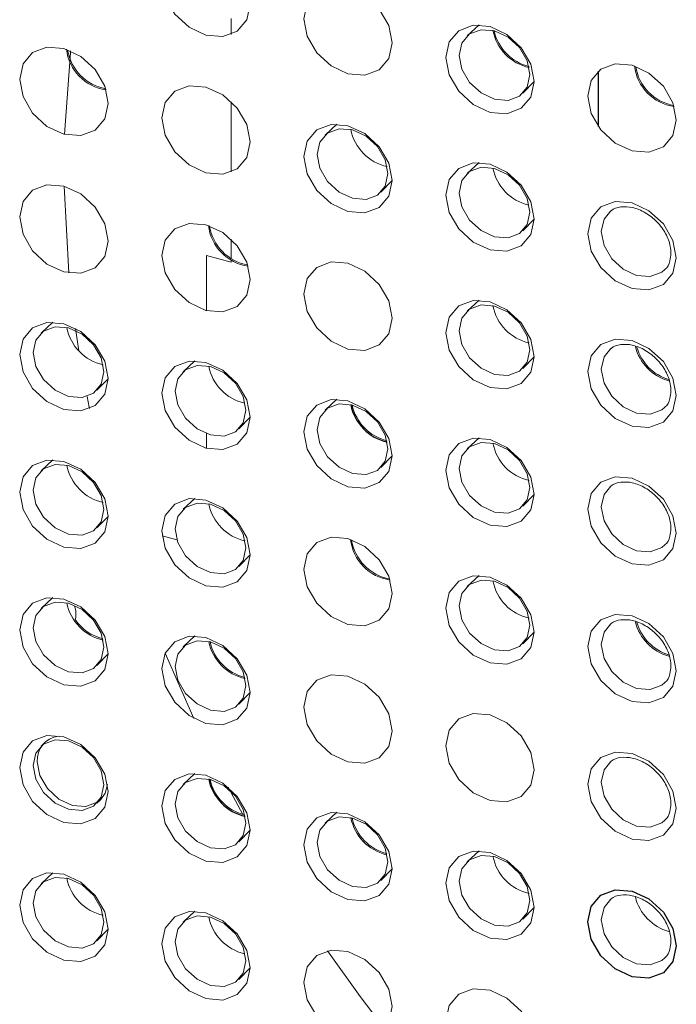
# Paper-space layout '_Trimetric' of a CAD drawing. Header units: millimetres. Extents: x -1485 to 1441, y -378 to 2620.
# Tile 20 of 86: x -943 to -926, y 931 to 956. Entities that reach past the tile are written whole.
import ezdxf

# ---------------------------------------------------------------- set-up
doc = ezdxf.new("R2010")
doc.units = ezdxf.units.MM

psp = doc.layouts.new('_Trimetric')

# ---------------------------------------------------------------- linework, layer by layer
at = {"color": 144, "linetype": 'Continuous', "lineweight": 18}
for p, q in [((-937.558, 955.471), (-937.558, 955.864)), ((-937.558, 952.043), (-937.558, 953.793)), ((-931.388, 952.275), (-931.684, 952.002)), ((-941.721, 951.688), (-941.601, 949.527)), ((-930.293, 950.577), (-930.012, 950.866)), ((-937.558, 949.884), (-937.558, 950.365)), ((-938.177, 949.966), (-938.177, 948.59)), ((-937.558, 949.798), (-938.177, 949.966)), ((-937.558, 949.798), (-937.558, 949.846)), ((-931.388, 948.847), (-931.684, 948.573)), ((-942.001, 948.302), (-942.297, 948.029)), ((-941.439, 948.146), (-941.355, 947.589)), ((-930.293, 947.148), (-930.012, 947.437)), ((-940.906, 946.604), (-940.625, 946.893)), ((-934.926, 946.379), (-935.221, 946.106)), ((-938.177, 945.524), (-938.177, 945.161)), ((-931.388, 945.418), (-931.684, 945.144)), ((-942.001, 944.874), (-942.297, 944.6)), ((-933.831, 944.681), (-933.55, 944.97)), ((-930.293, 943.719), (-930.012, 944.009)), ((-940.906, 943.175), (-940.625, 943.464)), ((-938.912, 942.88), (-939.284, 942.981)), ((-931.388, 941.989), (-931.684, 941.716)), ((-930.293, 940.291), (-930.012, 940.58)), ((-939.207, 940.06), (-938.491, 938.43)), ((-938.463, 937.055), (-938.759, 936.781)), ((-937.64, 936.722), (-937.268, 936.037)), ((-937.368, 935.356), (-937.088, 935.645)), ((-931.388, 935.132), (-931.684, 934.858)), ((-942.001, 934.588), (-942.297, 934.314)), ((-938.463, 933.626), (-938.759, 933.353)), ((-930.293, 933.433), (-930.012, 933.723)), ((-940.906, 932.889), (-940.625, 933.178)), ((-937.368, 931.928), (-937.088, 932.217))]:
    psp.add_line(p, q, dxfattribs=at)
at = {"color": 7, "linetype": 'Continuous', "lineweight": 25}
for p, q in [((-931.388, 955.704), (-931.684, 955.43)), ((-928.418, 954.552), (-928.418, 953.173)), ((-930.293, 954.005), (-930.012, 954.295)), ((-934.926, 953.237), (-935.221, 952.963)), ((-933.831, 951.538), (-933.55, 951.827)), ((-938.463, 947.341), (-938.759, 947.067)), ((-937.368, 945.642), (-937.088, 945.931)), ((-938.463, 943.912), (-938.759, 943.639)), ((-937.368, 942.214), (-937.088, 942.503)), ((-942.001, 941.445), (-942.297, 941.171)), ((-938.463, 940.484), (-938.759, 940.21)), ((-940.906, 939.746), (-940.625, 940.036)), ((-937.368, 938.785), (-937.088, 939.074)), ((-942.197, 937.835), (-942.297, 937.743)), ((-940.906, 936.318), (-940.811, 936.415)), ((-934.926, 936.093), (-935.221, 935.82)), ((-933.831, 934.395), (-933.55, 934.684))]:
    psp.add_line(p, q, dxfattribs=at)
at = {"color": 144, "linetype": 'Continuous', "lineweight": 18, "flags": 128}
for points in [[(-937.088, 956.219), (-937.171, 955.833), (-937.41, 955.551), (-937.768, 955.417), (-938.189, 955.45), (-938.611, 955.646), (-938.968, 955.975), (-939.207, 956.386), (-939.291, 956.818), (-939.207, 957.203), (-938.968, 957.485), (-938.611, 957.619), (-938.189, 957.586), (-937.768, 957.39), (-937.41, 957.062), (-937.171, 956.65), (-937.088, 956.219)], [(-933.55, 955.257), (-933.634, 954.872), (-933.873, 954.59), (-934.23, 954.456), (-934.652, 954.489), (-935.073, 954.685), (-935.431, 955.013), (-935.669, 955.425), (-935.753, 955.856), (-935.669, 956.242), (-935.431, 956.523), (-935.073, 956.658), (-934.652, 956.624), (-934.23, 956.429), (-933.873, 956.1), (-933.634, 955.689), (-933.55, 955.257)], [(-930.012, 954.296), (-930.096, 953.91), (-930.335, 953.629), (-930.692, 953.494), (-931.114, 953.528), (-931.536, 953.723), (-931.893, 954.052), (-932.132, 954.463), (-932.216, 954.895), (-932.132, 955.281), (-931.893, 955.562), (-931.536, 955.696), (-931.114, 955.663), (-930.692, 955.467), (-930.335, 955.139), (-930.096, 954.727), (-930.012, 954.296)], [(-930.119, 954.468), (-930.186, 954.813), (-930.377, 955.141), (-930.662, 955.404), (-930.999, 955.561), (-931.336, 955.587), (-931.622, 955.48), (-931.813, 955.255), (-931.88, 954.947), (-931.813, 954.602), (-931.622, 954.273), (-931.336, 954.01), (-930.999, 953.854), (-930.662, 953.827), (-930.377, 953.934), (-930.186, 954.159), (-930.119, 954.468)], [(-940.625, 953.752), (-940.709, 953.366), (-940.948, 953.084), (-941.305, 952.95), (-941.727, 952.983), (-942.149, 953.179), (-942.506, 953.508), (-942.745, 953.919), (-942.829, 954.35), (-942.745, 954.736), (-942.506, 955.018), (-942.149, 955.152), (-941.727, 955.119), (-941.305, 954.923), (-940.948, 954.594), (-940.709, 954.183), (-940.625, 953.752)], [(-941.562, 955.062), (-941.567, 955.011), (-941.712, 952.979)], [(-926.475, 953.334), (-926.558, 952.949), (-926.797, 952.667), (-927.155, 952.533), (-927.576, 952.566), (-927.998, 952.762), (-928.355, 953.091), (-928.594, 953.502), (-928.678, 953.933), (-928.594, 954.319), (-928.355, 954.601), (-927.998, 954.735), (-927.576, 954.702), (-927.155, 954.506), (-926.797, 954.177), (-926.558, 953.766), (-926.475, 953.334)], [(-937.088, 952.79), (-937.171, 952.404), (-937.41, 952.123), (-937.768, 951.988), (-938.189, 952.022), (-938.611, 952.218), (-938.968, 952.546), (-939.207, 952.958), (-939.291, 953.389), (-939.207, 953.775), (-938.968, 954.056), (-938.611, 954.191), (-938.189, 954.157), (-937.768, 953.961), (-937.41, 953.633), (-937.171, 953.222), (-937.088, 952.79)], [(-933.55, 951.829), (-933.634, 951.443), (-933.873, 951.161), (-934.23, 951.027), (-934.652, 951.06), (-935.073, 951.256), (-935.431, 951.585), (-935.669, 951.996), (-935.753, 952.427), (-935.669, 952.813), (-935.431, 953.095), (-935.073, 953.229), (-934.652, 953.196), (-934.23, 953), (-933.873, 952.671), (-933.634, 952.26), (-933.55, 951.829)], [(-933.656, 952.001), (-933.723, 952.345), (-933.914, 952.674), (-934.2, 952.937), (-934.537, 953.093), (-934.874, 953.12), (-935.16, 953.013), (-935.351, 952.788), (-935.418, 952.479), (-935.351, 952.134), (-935.16, 951.806), (-934.874, 951.543), (-934.537, 951.386), (-934.2, 951.36), (-933.914, 951.467), (-933.723, 951.692), (-933.656, 952.001)], [(-930.012, 950.867), (-930.096, 950.481), (-930.335, 950.2), (-930.692, 950.066), (-931.114, 950.099), (-931.536, 950.295), (-931.893, 950.623), (-932.132, 951.035), (-932.216, 951.466), (-932.132, 951.852), (-931.893, 952.133), (-931.536, 952.268), (-931.114, 952.234), (-930.692, 952.039), (-930.335, 951.71), (-930.096, 951.299), (-930.012, 950.867)], [(-930.119, 951.039), (-930.186, 951.384), (-930.377, 951.713), (-930.662, 951.975), (-930.999, 952.132), (-931.336, 952.159), (-931.622, 952.051), (-931.813, 951.826), (-931.88, 951.518), (-931.813, 951.173), (-931.622, 950.844), (-931.336, 950.582), (-930.999, 950.425), (-930.662, 950.398), (-930.377, 950.506), (-930.186, 950.731), (-930.119, 951.039)], [(-940.625, 950.323), (-940.709, 949.937), (-940.948, 949.656), (-941.305, 949.521), (-941.727, 949.555), (-942.149, 949.75), (-942.506, 950.079), (-942.745, 950.49), (-942.829, 950.922), (-942.745, 951.308), (-942.506, 951.589), (-942.149, 951.723), (-941.727, 951.69), (-941.305, 951.494), (-940.948, 951.166), (-940.709, 950.754), (-940.625, 950.323)], [(-926.475, 949.906), (-926.558, 949.52), (-926.797, 949.238), (-927.155, 949.104), (-927.576, 949.137), (-927.998, 949.333), (-928.355, 949.662), (-928.594, 950.073), (-928.678, 950.505), (-928.594, 950.89), (-928.355, 951.172), (-927.998, 951.306), (-927.576, 951.273), (-927.155, 951.077), (-926.797, 950.748), (-926.558, 950.337), (-926.475, 949.906)], [(-928.106, 951.074), (-928.275, 950.865), (-928.342, 950.556), (-928.275, 950.212), (-928.084, 949.883), (-927.799, 949.62), (-927.462, 949.464), (-927.125, 949.437), (-926.839, 949.544), (-926.761, 949.61)], [(-937.088, 949.361), (-937.171, 948.976), (-937.41, 948.694), (-937.768, 948.56), (-938.189, 948.593), (-938.611, 948.789), (-938.968, 949.118), (-939.207, 949.529), (-939.291, 949.96), (-939.207, 950.346), (-938.968, 950.628), (-938.611, 950.762), (-938.189, 950.729), (-937.768, 950.533), (-937.41, 950.204), (-937.171, 949.793), (-937.088, 949.361)], [(-933.55, 948.4), (-933.634, 948.014), (-933.873, 947.733), (-934.23, 947.598), (-934.652, 947.632), (-935.073, 947.828), (-935.431, 948.156), (-935.669, 948.567), (-935.753, 948.999), (-935.669, 949.385), (-935.431, 949.666), (-935.073, 949.8), (-934.652, 949.767), (-934.23, 949.571), (-933.873, 949.243), (-933.634, 948.831), (-933.55, 948.4)], [(-930.012, 947.439), (-930.096, 947.053), (-930.335, 946.771), (-930.692, 946.637), (-931.114, 946.67), (-931.536, 946.866), (-931.893, 947.195), (-932.132, 947.606), (-932.216, 948.037), (-932.132, 948.423), (-931.893, 948.705), (-931.536, 948.839), (-931.114, 948.806), (-930.692, 948.61), (-930.335, 948.281), (-930.096, 947.87), (-930.012, 947.439)], [(-930.119, 947.61), (-930.186, 947.955), (-930.377, 948.284), (-930.662, 948.547), (-930.999, 948.703), (-931.336, 948.73), (-931.622, 948.623), (-931.813, 948.398), (-931.88, 948.089), (-931.813, 947.744), (-931.622, 947.416), (-931.336, 947.153), (-930.999, 946.996), (-930.662, 946.97), (-930.377, 947.077), (-930.186, 947.302), (-930.119, 947.61)], [(-940.625, 946.894), (-940.709, 946.508), (-940.948, 946.227), (-941.305, 946.093), (-941.727, 946.126), (-942.149, 946.322), (-942.506, 946.65), (-942.745, 947.062), (-942.829, 947.493), (-942.745, 947.879), (-942.506, 948.16), (-942.149, 948.295), (-941.727, 948.261), (-941.305, 948.066), (-940.948, 947.737), (-940.709, 947.326), (-940.625, 946.894)], [(-940.732, 947.066), (-940.799, 947.411), (-940.99, 947.74), (-941.275, 948.002), (-941.612, 948.159), (-941.949, 948.186), (-942.235, 948.078), (-942.426, 947.853), (-942.493, 947.545), (-942.426, 947.2), (-942.235, 946.871), (-941.949, 946.609), (-941.612, 946.452), (-941.275, 946.425), (-940.99, 946.533), (-940.799, 946.758), (-940.732, 947.066)], [(-926.475, 946.477), (-926.558, 946.091), (-926.797, 945.81), (-927.155, 945.675), (-927.576, 945.709), (-927.998, 945.905), (-928.355, 946.233), (-928.594, 946.644), (-928.678, 947.076), (-928.594, 947.462), (-928.355, 947.743), (-927.998, 947.878), (-927.576, 947.844), (-927.155, 947.648), (-926.797, 947.32), (-926.558, 946.908), (-926.475, 946.477)], [(-928.106, 947.645), (-928.275, 947.436), (-928.342, 947.128), (-928.275, 946.783), (-928.084, 946.454), (-927.799, 946.191), (-927.462, 946.035), (-927.125, 946.008), (-926.839, 946.116), (-926.761, 946.181)], [(-937.088, 945.933), (-937.171, 945.547), (-937.41, 945.265), (-937.768, 945.131), (-938.189, 945.164), (-938.611, 945.36), (-938.968, 945.689), (-939.207, 946.1), (-939.291, 946.532), (-939.207, 946.917), (-938.968, 947.199), (-938.611, 947.333), (-938.189, 947.3), (-937.768, 947.104), (-937.41, 946.775), (-937.171, 946.364), (-937.088, 945.933)], [(-937.194, 946.105), (-937.261, 946.45), (-937.452, 946.778), (-937.738, 947.041), (-938.075, 947.198), (-938.412, 947.224), (-938.697, 947.117), (-938.888, 946.892), (-938.955, 946.583), (-938.888, 946.239), (-938.697, 945.91), (-938.412, 945.647), (-938.075, 945.491), (-937.738, 945.464), (-937.452, 945.571), (-937.261, 945.796), (-937.194, 946.105)], [(-941.151, 946.453), (-941.097, 946.183), (-941.09, 946.149)], [(-933.55, 944.971), (-933.634, 944.585), (-933.873, 944.304), (-934.23, 944.17), (-934.652, 944.203), (-935.073, 944.399), (-935.431, 944.727), (-935.669, 945.139), (-935.753, 945.57), (-935.669, 945.956), (-935.431, 946.237), (-935.073, 946.372), (-934.652, 946.338), (-934.23, 946.143), (-933.873, 945.814), (-933.634, 945.403), (-933.55, 944.971)], [(-933.656, 945.143), (-933.723, 945.488), (-933.914, 945.817), (-934.2, 946.08), (-934.537, 946.236), (-934.874, 946.263), (-935.16, 946.155), (-935.351, 945.93), (-935.418, 945.622), (-935.351, 945.277), (-935.16, 944.948), (-934.874, 944.686), (-934.537, 944.529), (-934.2, 944.503), (-933.914, 944.61), (-933.723, 944.835), (-933.656, 945.143)], [(-930.012, 944.01), (-930.096, 943.624), (-930.335, 943.343), (-930.692, 943.208), (-931.114, 943.242), (-931.536, 943.437), (-931.893, 943.766), (-932.132, 944.177), (-932.216, 944.609), (-932.132, 944.995), (-931.893, 945.276), (-931.536, 945.41), (-931.114, 945.377), (-930.692, 945.181), (-930.335, 944.853), (-930.096, 944.441), (-930.012, 944.01)], [(-930.119, 944.182), (-930.186, 944.527), (-930.377, 944.855), (-930.662, 945.118), (-930.999, 945.275), (-931.336, 945.301), (-931.622, 945.194), (-931.813, 944.969), (-931.88, 944.66), (-931.813, 944.316), (-931.622, 943.987), (-931.336, 943.724), (-930.999, 943.568), (-930.662, 943.541), (-930.377, 943.648), (-930.186, 943.873), (-930.119, 944.182)], [(-940.625, 943.466), (-940.709, 943.08), (-940.948, 942.798), (-941.305, 942.664), (-941.727, 942.697), (-942.149, 942.893), (-942.506, 943.222), (-942.745, 943.633), (-942.829, 944.064), (-942.745, 944.45), (-942.506, 944.732), (-942.149, 944.866), (-941.727, 944.833), (-941.305, 944.637), (-940.948, 944.308), (-940.709, 943.897), (-940.625, 943.466)], [(-940.732, 943.638), (-940.799, 943.982), (-940.99, 944.311), (-941.275, 944.574), (-941.612, 944.73), (-941.949, 944.757), (-942.235, 944.65), (-942.426, 944.425), (-942.493, 944.116), (-942.426, 943.771), (-942.235, 943.443), (-941.949, 943.18), (-941.612, 943.023), (-941.275, 942.997), (-940.99, 943.104), (-940.799, 943.329), (-940.732, 943.638)], [(-926.475, 943.048), (-926.558, 942.663), (-926.797, 942.381), (-927.155, 942.247), (-927.576, 942.28), (-927.998, 942.476), (-928.355, 942.805), (-928.594, 943.216), (-928.678, 943.647), (-928.594, 944.033), (-928.355, 944.315), (-927.998, 944.449), (-927.576, 944.416), (-927.155, 944.22), (-926.797, 943.891), (-926.558, 943.48), (-926.475, 943.048)], [(-928.106, 944.217), (-928.275, 944.007), (-928.342, 943.699), (-928.275, 943.354), (-928.084, 943.025), (-927.799, 942.763), (-927.462, 942.606), (-927.125, 942.58), (-926.839, 942.687), (-926.761, 942.753)], [(-937.088, 942.504), (-937.171, 942.118), (-937.41, 941.837), (-937.768, 941.702), (-938.189, 941.736), (-938.611, 941.932), (-938.968, 942.26), (-939.207, 942.672), (-939.291, 943.103), (-939.207, 943.489), (-938.968, 943.77), (-938.611, 943.905), (-938.189, 943.871), (-937.768, 943.675), (-937.41, 943.347), (-937.171, 942.936), (-937.088, 942.504)], [(-937.194, 942.676), (-937.261, 943.021), (-937.452, 943.35), (-937.738, 943.612), (-938.075, 943.769), (-938.412, 943.796), (-938.697, 943.688), (-938.888, 943.463), (-938.955, 943.155), (-938.888, 942.81), (-938.697, 942.481), (-938.412, 942.218), (-938.075, 942.062), (-937.738, 942.035), (-937.452, 942.143), (-937.261, 942.368), (-937.194, 942.676)], [(-933.55, 941.543), (-933.634, 941.157), (-933.873, 940.875), (-934.23, 940.741), (-934.652, 940.774), (-935.073, 940.97), (-935.431, 941.299), (-935.669, 941.71), (-935.753, 942.141), (-935.669, 942.527), (-935.431, 942.809), (-935.073, 942.943), (-934.652, 942.91), (-934.23, 942.714), (-933.873, 942.385), (-933.634, 941.974), (-933.55, 941.543)], [(-930.012, 940.581), (-930.096, 940.195), (-930.335, 939.914), (-930.692, 939.78), (-931.114, 939.813), (-931.536, 940.009), (-931.893, 940.337), (-932.132, 940.749), (-932.216, 941.18), (-932.132, 941.566), (-931.893, 941.847), (-931.536, 941.982), (-931.114, 941.948), (-930.692, 941.752), (-930.335, 941.424), (-930.096, 941.013), (-930.012, 940.581)], [(-930.119, 940.753), (-930.186, 941.098), (-930.377, 941.427), (-930.662, 941.689), (-930.999, 941.846), (-931.336, 941.873), (-931.622, 941.765), (-931.813, 941.54), (-931.88, 941.232), (-931.813, 940.887), (-931.622, 940.558), (-931.336, 940.296), (-930.999, 940.139), (-930.662, 940.112), (-930.377, 940.22), (-930.186, 940.445), (-930.119, 940.753)], [(-940.625, 940.037), (-940.709, 939.651), (-940.948, 939.37), (-941.305, 939.235), (-941.727, 939.269), (-942.149, 939.464), (-942.506, 939.793), (-942.745, 940.204), (-942.829, 940.636), (-942.745, 941.022), (-942.506, 941.303), (-942.149, 941.437), (-941.727, 941.404), (-941.305, 941.208), (-940.948, 940.88), (-940.709, 940.468), (-940.625, 940.037)], [(-940.732, 940.209), (-940.799, 940.554), (-940.99, 940.882), (-941.275, 941.145), (-941.612, 941.302), (-941.949, 941.328), (-942.235, 941.221), (-942.426, 940.996), (-942.493, 940.688), (-942.426, 940.343), (-942.235, 940.014), (-941.949, 939.751), (-941.612, 939.595), (-941.275, 939.568), (-940.99, 939.675), (-940.799, 939.9), (-940.732, 940.209)], [(-926.475, 939.62), (-926.558, 939.234), (-926.797, 938.952), (-927.155, 938.818), (-927.576, 938.851), (-927.998, 939.047), (-928.355, 939.376), (-928.594, 939.787), (-928.678, 940.219), (-928.594, 940.604), (-928.355, 940.886), (-927.998, 941.02), (-927.576, 940.987), (-927.155, 940.791), (-926.797, 940.462), (-926.558, 940.051), (-926.475, 939.62)], [(-928.106, 940.788), (-928.275, 940.579), (-928.342, 940.27), (-928.275, 939.926), (-928.084, 939.597), (-927.799, 939.334), (-927.462, 939.178), (-927.125, 939.151), (-926.839, 939.258), (-926.761, 939.324)], [(-937.088, 939.075), (-937.171, 938.69), (-937.41, 938.408), (-937.768, 938.274), (-938.189, 938.307), (-938.611, 938.503), (-938.968, 938.832), (-939.207, 939.243), (-939.291, 939.674), (-939.207, 940.06), (-938.968, 940.342), (-938.611, 940.476), (-938.189, 940.443), (-937.768, 940.247), (-937.41, 939.918), (-937.171, 939.507), (-937.088, 939.075)], [(-937.194, 939.247), (-937.261, 939.592), (-937.452, 939.921), (-937.738, 940.184), (-938.075, 940.34), (-938.412, 940.367), (-938.697, 940.259), (-938.888, 940.034), (-938.955, 939.726), (-938.888, 939.381), (-938.697, 939.052), (-938.412, 938.79), (-938.075, 938.633), (-937.738, 938.607), (-937.452, 938.714), (-937.261, 938.939), (-937.194, 939.247)], [(-933.55, 938.114), (-933.634, 937.728), (-933.873, 937.447), (-934.23, 937.312), (-934.652, 937.346), (-935.073, 937.542), (-935.431, 937.87), (-935.669, 938.281), (-935.753, 938.713), (-935.669, 939.099), (-935.431, 939.38), (-935.073, 939.514), (-934.652, 939.481), (-934.23, 939.285), (-933.873, 938.957), (-933.634, 938.545), (-933.55, 938.114)], [(-930.012, 937.153), (-930.096, 936.767), (-930.335, 936.485), (-930.692, 936.351), (-931.114, 936.384), (-931.536, 936.58), (-931.893, 936.909), (-932.132, 937.32), (-932.216, 937.751), (-932.132, 938.137), (-931.893, 938.419), (-931.536, 938.553), (-931.114, 938.52), (-930.692, 938.324), (-930.335, 937.995), (-930.096, 937.584), (-930.012, 937.153)], [(-940.625, 936.608), (-940.709, 936.222), (-940.948, 935.941), (-941.305, 935.807), (-941.727, 935.84), (-942.149, 936.036), (-942.506, 936.364), (-942.745, 936.776), (-942.829, 937.207), (-942.745, 937.593), (-942.506, 937.874), (-942.149, 938.009), (-941.727, 937.975), (-941.305, 937.78), (-940.948, 937.451), (-940.709, 937.04), (-940.625, 936.608)], [(-940.732, 936.78), (-940.799, 937.125), (-940.99, 937.454), (-941.275, 937.716), (-941.612, 937.873), (-941.949, 937.9), (-942.235, 937.792), (-942.426, 937.567), (-942.493, 937.259), (-942.426, 936.914), (-942.235, 936.585), (-941.949, 936.323), (-941.612, 936.166), (-941.275, 936.139), (-940.99, 936.247), (-940.799, 936.472), (-940.732, 936.78)], [(-926.475, 936.191), (-926.558, 935.805), (-926.797, 935.524), (-927.155, 935.389), (-927.576, 935.423), (-927.998, 935.619), (-928.355, 935.947), (-928.594, 936.358), (-928.678, 936.79), (-928.594, 937.176), (-928.355, 937.457), (-927.998, 937.592), (-927.576, 937.558), (-927.155, 937.362), (-926.797, 937.034), (-926.558, 936.622), (-926.475, 936.191)], [(-940.861, 936.37), (-940.895, 936.345), (-941.179, 936.238), (-941.515, 936.264), (-941.851, 936.42), (-942.135, 936.682), (-942.326, 937.01), (-942.392, 937.353)], [(-928.106, 937.359), (-928.275, 937.15), (-928.342, 936.842), (-928.275, 936.497), (-928.084, 936.168), (-927.799, 935.905), (-927.462, 935.749), (-927.125, 935.722), (-926.839, 935.83), (-926.761, 935.895)], [(-937.088, 935.647), (-937.171, 935.261), (-937.41, 934.979), (-937.768, 934.845), (-938.189, 934.878), (-938.611, 935.074), (-938.968, 935.403), (-939.207, 935.814), (-939.291, 936.246), (-939.207, 936.631), (-938.968, 936.913), (-938.611, 937.047), (-938.189, 937.014), (-937.768, 936.818), (-937.41, 936.489), (-937.171, 936.078), (-937.088, 935.647)], [(-937.194, 935.819), (-937.261, 936.164), (-937.452, 936.492), (-937.738, 936.755), (-938.075, 936.912), (-938.412, 936.938), (-938.697, 936.831), (-938.888, 936.606), (-938.955, 936.297), (-938.888, 935.953), (-938.697, 935.624), (-938.412, 935.361), (-938.075, 935.205), (-937.738, 935.178), (-937.452, 935.285), (-937.261, 935.51), (-937.194, 935.819)], [(-940.643, 936.784), (-940.704, 936.569), (-940.811, 936.415)], [(-933.55, 934.685), (-933.634, 934.299), (-933.873, 934.018), (-934.23, 933.884), (-934.652, 933.917), (-935.073, 934.113), (-935.431, 934.441), (-935.669, 934.853), (-935.753, 935.284), (-935.669, 935.67), (-935.431, 935.951), (-935.073, 936.086), (-934.652, 936.052), (-934.23, 935.857), (-933.873, 935.528), (-933.634, 935.117), (-933.55, 934.685)], [(-933.656, 934.857), (-933.723, 935.202), (-933.914, 935.531), (-934.2, 935.794), (-934.537, 935.95), (-934.874, 935.977), (-935.16, 935.869), (-935.351, 935.644), (-935.418, 935.336), (-935.351, 934.991), (-935.16, 934.662), (-934.874, 934.4), (-934.537, 934.243), (-934.2, 934.217), (-933.914, 934.324), (-933.723, 934.549), (-933.656, 934.857)], [(-930.012, 933.724), (-930.096, 933.338), (-930.335, 933.057), (-930.692, 932.922), (-931.114, 932.956), (-931.536, 933.151), (-931.893, 933.48), (-932.132, 933.891), (-932.216, 934.323), (-932.132, 934.709), (-931.893, 934.99), (-931.536, 935.124), (-931.114, 935.091), (-930.692, 934.895), (-930.335, 934.567), (-930.096, 934.155), (-930.012, 933.724)], [(-930.119, 933.896), (-930.186, 934.241), (-930.377, 934.569), (-930.662, 934.832), (-930.999, 934.989), (-931.336, 935.015), (-931.622, 934.908), (-931.813, 934.683), (-931.88, 934.374), (-931.813, 934.03), (-931.622, 933.701), (-931.336, 933.438), (-930.999, 933.282), (-930.662, 933.255), (-930.377, 933.362), (-930.186, 933.587), (-930.119, 933.896)], [(-940.625, 933.18), (-940.709, 932.794), (-940.948, 932.512), (-941.305, 932.378), (-941.727, 932.411), (-942.149, 932.607), (-942.506, 932.936), (-942.745, 933.347), (-942.829, 933.778), (-942.745, 934.164), (-942.506, 934.446), (-942.149, 934.58), (-941.727, 934.547), (-941.305, 934.351), (-940.948, 934.022), (-940.709, 933.611), (-940.625, 933.18)], [(-940.732, 933.352), (-940.799, 933.696), (-940.99, 934.025), (-941.275, 934.288), (-941.612, 934.444), (-941.949, 934.471), (-942.235, 934.364), (-942.426, 934.139), (-942.493, 933.83), (-942.426, 933.485), (-942.235, 933.157), (-941.949, 932.894), (-941.612, 932.737), (-941.275, 932.711), (-940.99, 932.818), (-940.799, 933.043), (-940.732, 933.352)], [(-928.106, 933.931), (-928.275, 933.721), (-928.342, 933.413), (-928.275, 933.068), (-928.084, 932.739), (-927.799, 932.477), (-927.462, 932.32), (-927.125, 932.294), (-926.839, 932.401), (-926.761, 932.467)], [(-937.088, 932.218), (-937.171, 931.832), (-937.41, 931.551), (-937.768, 931.416), (-938.189, 931.45), (-938.611, 931.646), (-938.968, 931.974), (-939.207, 932.386), (-939.291, 932.817), (-939.207, 933.203), (-938.968, 933.484), (-938.611, 933.619), (-938.189, 933.585), (-937.768, 933.389), (-937.41, 933.061), (-937.171, 932.65), (-937.088, 932.218)], [(-937.194, 932.39), (-937.261, 932.735), (-937.452, 933.064), (-937.738, 933.326), (-938.075, 933.483), (-938.412, 933.51), (-938.697, 933.402), (-938.888, 933.177), (-938.955, 932.869), (-938.888, 932.524), (-938.697, 932.195), (-938.412, 931.932), (-938.075, 931.776), (-937.738, 931.749), (-937.452, 931.857), (-937.261, 932.082), (-937.194, 932.39)], [(-933.55, 931.257), (-933.634, 930.871), (-933.873, 930.589), (-934.23, 930.455), (-934.652, 930.488), (-935.073, 930.684), (-935.431, 931.013), (-935.669, 931.424), (-935.753, 931.855), (-935.669, 932.241), (-935.431, 932.523), (-935.073, 932.657), (-934.652, 932.624), (-934.23, 932.428), (-933.873, 932.099), (-933.634, 931.688), (-933.55, 931.257)], [(-935.159, 932.642), (-934.346, 931.507), (-933.739, 930.709)], [(-930.012, 930.295), (-930.096, 929.909), (-930.335, 929.628), (-930.692, 929.494), (-931.114, 929.527), (-931.536, 929.723), (-931.893, 930.051), (-932.132, 930.463), (-932.216, 930.894), (-932.132, 931.28), (-931.893, 931.561), (-931.536, 931.696), (-931.114, 931.662), (-930.692, 931.466), (-930.335, 931.138), (-930.096, 930.727), (-930.012, 930.295)]]:
    psp.add_lwpolyline(points, dxfattribs=at)
at = {"color": 7, "linetype": 'Continuous', "lineweight": 25, "flags": 128}
psp.add_lwpolyline([(-926.475, 932.762), (-926.558, 932.377), (-926.797, 932.095), (-927.155, 931.961), (-927.576, 931.994), (-927.998, 932.19), (-928.355, 932.519), (-928.594, 932.93), (-928.678, 933.361), (-928.594, 933.747), (-928.355, 934.029), (-927.998, 934.163), (-927.576, 934.13), (-927.155, 933.934), (-926.797, 933.605), (-926.558, 933.194), (-926.475, 932.762)], dxfattribs=at)
at = {"color": 144, "linetype": 'Continuous', "lineweight": 18}
for centre, radius, start, end in [((-929.887, 955.793), 1.177, 190.8326, 257.7774), ((-929.863, 955.816), 1.177, 192.3643, 256.2458), ((-940.512, 955.237), 1.162, 186.75, 261.86), ((-940.475, 955.273), 1.177, 189.7761, 259.7145), ((-926.361, 954.82), 1.162, 186.7493, 261.8607), ((-926.336, 954.844), 1.162, 188.4276, 260.1825), ((-933.425, 953.326), 1.177, 190.8303, 257.7797), ((-929.885, 952.366), 1.179, 191.0033, 256.7348), ((-936.974, 950.847), 1.162, 186.7467, 261.8634), ((-936.949, 950.871), 1.162, 188.4265, 260.1836), ((-929.887, 948.935), 1.177, 190.83, 257.78), ((-940.5, 948.391), 1.177, 190.8303, 257.7797), ((-926.341, 947.982), 1.188, 193.9166, 254.5806), ((-926.306, 948.017), 1.202, 196.2282, 252.565), ((-936.961, 947.431), 1.179, 191.0033, 256.7348), ((-933.401, 946.492), 1.177, 192.3625, 256.2476), ((-929.887, 945.507), 1.177, 190.8322, 257.7778), ((-940.5, 944.963), 1.177, 190.832, 257.7781), ((-936.962, 944.001), 1.177, 190.8304, 257.7796), ((-933.436, 943.028), 1.162, 186.7476, 261.8625), ((-933.412, 943.052), 1.162, 188.4273, 260.1828), ((-929.887, 942.078), 1.177, 190.8323, 257.7777), ((-940.5, 941.534), 1.177, 190.8305, 257.7795), ((-940.477, 941.547), 1.167, 214.0506, 256.1819), ((-926.341, 941.125), 1.188, 193.9166, 254.5806), ((-926.306, 941.16), 1.202, 196.2282, 252.565), ((-936.962, 940.572), 1.177, 190.8357, 257.7743), ((-936.939, 940.596), 1.177, 192.3643, 256.2457), ((-941.782, 937.384), 0.611, 97.862, 182.9318), ((-936.939, 937.167), 1.177, 192.3617, 256.2484), ((-933.423, 936.184), 1.179, 191.0033, 256.7348), ((-933.401, 936.206), 1.177, 192.3651, 256.245), ((-929.887, 935.221), 1.177, 190.8339, 257.7761), ((-940.5, 934.677), 1.177, 190.8341, 257.776), ((-926.341, 934.268), 1.188, 193.9166, 254.5806), ((-936.961, 933.716), 1.179, 191.0033, 256.7348)]:
    psp.add_arc(centre, radius, start, end, dxfattribs=at)
at = {"color": 7, "linetype": 'Continuous', "lineweight": 25}
for centre, start, end in [((-933.425, 946.468), 190.8302, 257.7798), ((-936.962, 937.144), 190.8359, 257.7742)]:
    psp.add_arc(centre, 1.177, start, end, dxfattribs=at)
at = {"color": 144, "linetype": 'Continuous', "lineweight": 18}
for points, knots in [([(-928.14, 951.03), (-928.127, 951.046), (-928.065, 951.129), (-927.873, 951.184), (-927.569, 951.176), (-927.244, 951.045), (-926.946, 950.811), (-926.726, 950.512), (-926.621, 950.231), (-926.611, 950.076), (-926.608, 950.02)], [0, 0, 0, 0, 0.0400176, 0.1972499, 0.3372408, 0.4859629, 0.6308566, 0.7749417, 0.9179333, 1, 1, 1, 1]), ([(-926.608, 950.02), (-926.615, 949.955), (-926.631, 949.796), (-926.685, 949.656), (-926.759, 949.615), (-926.762, 949.613)], [0, 0, 0, 0, 0.395098, 0.971178, 1, 1, 1, 1]), ([(-928.14, 947.601), (-928.127, 947.618), (-928.065, 947.7), (-927.873, 947.755), (-927.569, 947.747), (-927.244, 947.617), (-926.946, 947.383), (-926.726, 947.083), (-926.621, 946.803), (-926.611, 946.647), (-926.608, 946.591)], [0, 0, 0, 0, 0.040018, 0.19725, 0.337241, 0.485963, 0.630857, 0.774942, 0.917933, 1, 1, 1, 1]), ([(-926.608, 946.591), (-926.615, 946.526), (-926.631, 946.367), (-926.685, 946.227), (-926.759, 946.186), (-926.762, 946.184)], [0, 0, 0, 0, 0.395098, 0.971178, 1, 1, 1, 1]), ([(-928.14, 944.172), (-928.127, 944.189), (-928.065, 944.271), (-927.873, 944.327), (-927.569, 944.318), (-927.244, 944.188), (-926.946, 943.954), (-926.726, 943.654), (-926.621, 943.374), (-926.611, 943.219), (-926.608, 943.162)], [0, 0, 0, 0, 0.0400176, 0.1972499, 0.3372408, 0.4859629, 0.6308566, 0.7749417, 0.9179333, 1, 1, 1, 1]), ([(-926.608, 943.162), (-926.615, 943.098), (-926.631, 942.938), (-926.685, 942.799), (-926.759, 942.758), (-926.762, 942.756)], [0, 0, 0, 0, 0.395098, 0.971178, 1, 1, 1, 1]), ([(-941.444, 940.894), (-941.44, 940.91), (-941.429, 940.951), (-941.428, 941.051), (-941.437, 941.151), (-941.457, 941.214), (-941.462, 941.231)], [0, 0, 0, 0, 0.155154, 0.385907, 0.830008, 1, 1, 1, 1]), ([(-928.14, 940.744), (-928.127, 940.76), (-928.065, 940.843), (-927.873, 940.898), (-927.569, 940.89), (-927.244, 940.759), (-926.946, 940.525), (-926.726, 940.226), (-926.621, 939.945), (-926.611, 939.79), (-926.608, 939.734)], [0, 0, 0, 0, 0.040018, 0.19725, 0.337241, 0.485963, 0.630857, 0.774942, 0.917933, 1, 1, 1, 1]), ([(-926.608, 939.734), (-926.615, 939.669), (-926.631, 939.51), (-926.685, 939.37), (-926.759, 939.329), (-926.762, 939.327)], [0, 0, 0, 0, 0.395098, 0.971178, 1, 1, 1, 1]), ([(-928.14, 937.315), (-928.127, 937.332), (-928.065, 937.414), (-927.873, 937.469), (-927.569, 937.461), (-927.244, 937.331), (-926.946, 937.097), (-926.726, 936.797), (-926.621, 936.517), (-926.611, 936.361), (-926.608, 936.305)], [0, 0, 0, 0, 0.0400176, 0.1972499, 0.3372408, 0.4859629, 0.6308566, 0.7749417, 0.9179333, 1, 1, 1, 1]), ([(-926.608, 936.305), (-926.615, 936.24), (-926.631, 936.081), (-926.685, 935.941), (-926.759, 935.9), (-926.762, 935.898)], [0, 0, 0, 0, 0.395098, 0.971178, 1, 1, 1, 1]), ([(-928.14, 933.886), (-928.127, 933.903), (-928.065, 933.985), (-927.873, 934.041), (-927.569, 934.032), (-927.244, 933.902), (-926.946, 933.668), (-926.726, 933.368), (-926.621, 933.088), (-926.611, 932.933), (-926.608, 932.876)], [0, 0, 0, 0, 0.040018, 0.19725, 0.337241, 0.485963, 0.630857, 0.774942, 0.917933, 1, 1, 1, 1]), ([(-926.608, 932.876), (-926.615, 932.812), (-926.631, 932.652), (-926.685, 932.513), (-926.759, 932.472), (-926.762, 932.47)], [0, 0, 0, 0, 0.395098, 0.971178, 1, 1, 1, 1])]:
    psp.add_open_spline(points, degree=3, knots=knots, dxfattribs=at)

doc.saveas('drawing.dxf')
